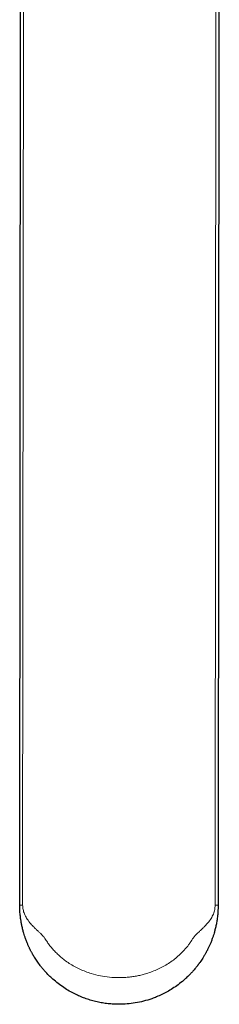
# Model space of a CAD drawing. Header units: millimetres. Extents: x 8 to 1269, y 12 to 684.
# Tile 10 of 51: x 635 to 661, y 12 to 138. Entities that reach past the tile are written whole.
import ezdxf

# ---------------------------------------------------------------- set-up
doc = ezdxf.new("R2010")
doc.units = ezdxf.units.MM

msp = doc.modelspace()

# ---------------------------------------------------------------- linework, layer by layer
at = {"color": 7, "linetype": 'Continuous', "lineweight": 30}
for p, q in [((635.11, 24.88), (635.26, 214.85)), ((660.56, 214.7), (660.41, 24.86))]:
    msp.add_line(p, q, dxfattribs=at)
at = {"color": 252, "linetype": 'Continuous', "lineweight": 0}
for p, q in [((635.64, 214.55), (635.48, 24.88)), ((660.04, 24.86), (660.19, 214.43))]:
    msp.add_line(p, q, dxfattribs=at)
at = {"color": 7, "linetype": 'Continuous', "lineweight": 30}
msp.add_open_spline([(660.41, 24.86), (660.41, 24.73), (660.41, 24.45), (660.38, 24.01), (660.35, 23.6), (660.3, 23.18), (660.23, 22.73), (660.14, 22.24), (660.02, 21.75), (659.91, 21.34), (659.79, 20.96), (659.66, 20.58), (659.52, 20.19), (659.36, 19.81), (659.2, 19.46), (659.03, 19.11), (658.85, 18.77), (658.65, 18.44), (658.41, 18.04), (658.2, 17.72), (658.04, 17.49), (657.98, 17.41), (657.91, 17.32), (657.85, 17.24), (657.8, 17.18), (657.75, 17.1), (657.67, 17.01), (657.53, 16.83), (657.32, 16.59), (657.06, 16.3), (656.8, 16.01), (656.55, 15.77), (656.35, 15.58), (656.18, 15.43), (655.84, 15.13), (655.33, 14.72), (654.62, 14.23), (653.92, 13.81), (653.24, 13.46), (652.59, 13.17), (651.82, 12.88), (650.91, 12.6), (649.86, 12.38), (648.81, 12.25), (647.88, 12.21), (647.07, 12.23), (646.37, 12.29), (645.67, 12.39), (644.97, 12.52), (644.26, 12.7), (643.59, 12.92), (642.93, 13.17), (642.28, 13.46), (641.59, 13.81), (640.89, 14.23), (640.18, 14.73), (639.53, 15.25), (638.95, 15.78), (638.58, 16.17), (638.34, 16.42), (638.24, 16.54), (638.13, 16.67), (638.03, 16.79), (637.92, 16.91), (637.82, 17.04), (637.62, 17.31), (637.33, 17.7), (637.01, 18.19), (636.79, 18.56), (636.66, 18.81), (636.58, 18.95), (636.51, 19.08), (636.45, 19.2), (636.4, 19.3), (636.36, 19.39), (636.28, 19.55), (636.16, 19.81), (636, 20.19), (635.86, 20.58), (635.73, 20.95), (635.62, 21.32), (635.5, 21.74), (635.39, 22.2), (635.31, 22.63), (635.25, 23), (635.21, 23.31), (635.17, 23.61), (635.14, 23.92), (635.12, 24.26), (635.11, 24.57), (635.11, 24.78), (635.11, 24.88)], degree=3, knots=[0, 0, 0, 0, 0.009965, 0.020849, 0.032725, 0.041547, 0.053285, 0.067945, 0.081077, 0.092348, 0.10176, 0.111773, 0.123057, 0.133413, 0.142882, 0.151773, 0.162133, 0.171593, 0.180997, 0.197408, 0.199984, 0.202559, 0.205134, 0.207708, 0.210282, 0.211359, 0.21459, 0.219759, 0.228039, 0.23885, 0.249156, 0.257373, 0.264398, 0.270232, 0.274875, 0.297925, 0.319667, 0.340103, 0.359232, 0.377057, 0.393581, 0.420843, 0.447595, 0.473852, 0.499628, 0.516816, 0.534215, 0.551831, 0.569668, 0.587729, 0.606019, 0.622585, 0.640455, 0.659633, 0.680119, 0.701916, 0.725024, 0.743055, 0.761088, 0.765137, 0.769187, 0.773236, 0.777285, 0.781335, 0.785385, 0.789435, 0.806763, 0.821651, 0.834101, 0.83869, 0.842833, 0.846529, 0.849779, 0.852583, 0.854944, 0.856863, 0.866227, 0.876501, 0.887729, 0.897462, 0.906624, 0.918006, 0.931608, 0.943087, 0.952836, 0.960856, 0.96715, 0.97621, 0.984686, 0.992605, 1, 1, 1, 1], dxfattribs=at)
at = {"color": 252, "linetype": 'Continuous', "lineweight": 0}
for points in [[(635.11, 24.88), (635.11, 24.88), (635.12, 24.88), (635.2, 24.88), (635.32, 24.88), (635.43, 24.88), (635.48, 24.88)], [(660.41, 24.86), (660.4, 24.86), (660.39, 24.86), (660.32, 24.86), (660.2, 24.86), (660.09, 24.86), (660.04, 24.86)]]:
    msp.add_open_spline(points, degree=3, dxfattribs=at)
msp.add_open_spline([(635.48, 24.88), (635.5, 24.69), (635.52, 24.3), (635.67, 23.84), (635.84, 23.48), (635.99, 23.2), (636.17, 22.93), (636.35, 22.68), (636.54, 22.46), (636.73, 22.26), (636.96, 22.02), (637.23, 21.76), (637.51, 21.5), (637.77, 21.26), (637.96, 21.06), (638.22, 20.79), (638.47, 20.4), (638.79, 19.9), (639.14, 19.46), (639.52, 19.03), (639.93, 18.62), (640.36, 18.23), (640.86, 17.83), (641.43, 17.43), (642.09, 17.04), (642.78, 16.69), (643.5, 16.39), (644.36, 16.09), (645.39, 15.83), (646.57, 15.66), (647.57, 15.61), (648.36, 15.63), (648.96, 15.67), (649.55, 15.74), (650.13, 15.85), (650.71, 15.98), (651.34, 16.15), (652.02, 16.39), (652.74, 16.69), (653.42, 17.03), (654.08, 17.42), (654.71, 17.86), (655.29, 18.34), (655.84, 18.86), (656.22, 19.28), (656.47, 19.57), (656.59, 19.73), (656.71, 19.89), (656.8, 20.02), (656.89, 20.16), (656.99, 20.31), (657.1, 20.48), (657.21, 20.64), (657.3, 20.77), (657.41, 20.9), (657.54, 21.04), (657.73, 21.23), (657.96, 21.46), (658.23, 21.71), (658.5, 21.96), (658.74, 22.2), (658.94, 22.41), (659.21, 22.72), (659.52, 23.15), (659.81, 23.71), (660, 24.29), (660.02, 24.67), (660.04, 24.86)], degree=3, knots=[0, 0, 0, 0, 0.016853, 0.03468, 0.043816, 0.053413, 0.063531, 0.074219, 0.082143, 0.090651, 0.100487, 0.112849, 0.125829, 0.136738, 0.145444, 0.151954, 0.171608, 0.1878, 0.205624, 0.223309, 0.240744, 0.258334, 0.276135, 0.299451, 0.32273, 0.346078, 0.369603, 0.393386, 0.429084, 0.464642, 0.500395, 0.518267, 0.536048, 0.553778, 0.571502, 0.589262, 0.607102, 0.630835, 0.654292, 0.677578, 0.700798, 0.724059, 0.747324, 0.77027, 0.793247, 0.7994, 0.805528, 0.811633, 0.817053, 0.820739, 0.826357, 0.833652, 0.839104, 0.844007, 0.848371, 0.854568, 0.862717, 0.872823, 0.884891, 0.897016, 0.907644, 0.916782, 0.924438, 0.946069, 0.965466, 0.983197, 1, 1, 1, 1], dxfattribs=at)

doc.saveas('drawing.dxf')
